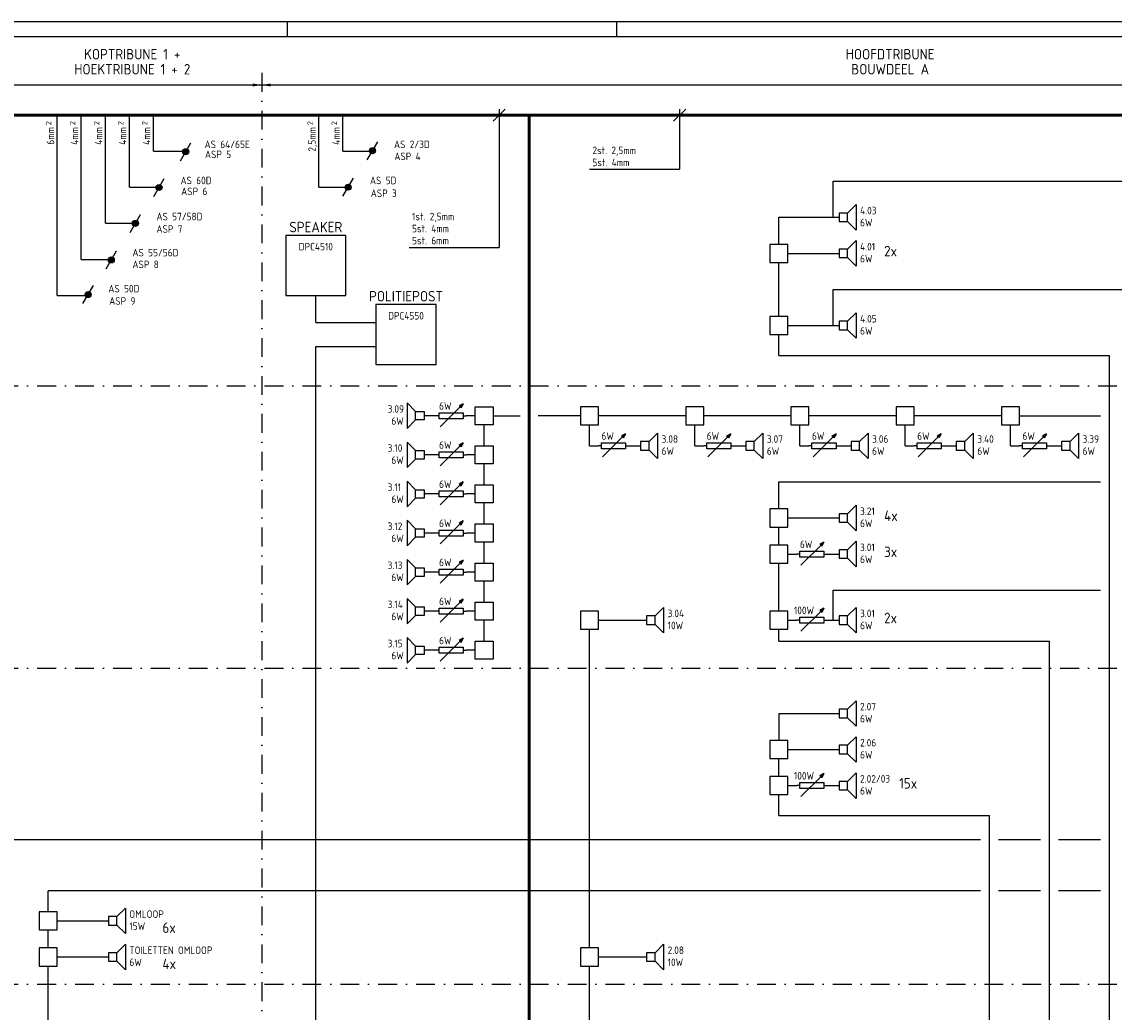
# Model space of a CAD drawing. Extents: x 0 to 1189, y 0 to 841.
# Tile 4 of 12: x 231 to 594, y 512 to 841. Entities that reach past the tile are written whole.
import ezdxf
from ezdxf.enums import TextEntityAlignment as Align

# ---------------------------------------------------------------- set-up
doc = ezdxf.new("R2010")
doc.units = 0
doc.header["$LTSCALE"] = 25
doc.linetypes.add('DASHDOT2', pattern=[0.5, 0.25, -0.125, 0, -0.125])
doc.layers.get('0').update_dxf_attribs({"linetype": 'CONTINUOUS'})
for name, color, linetype in [('E--L$2A-_KADER', 7, 'CONTINUOUS'), ('E--L6112_CEN-LSP', 3, 'CONTINUOUS'), ('E--L6412_OPROEP24V', 3, 'CONTINUOUS'), ('EL$1----', 3, 'CONTINUOUS'), ('KODERING', 2, 'CONTINUOUS'), ('SYMBOLS', 3, 'CONTINUOUS'), ('SYMBOOL', 3, 'CONTINUOUS'), ('SYMBOOL-025', 2, 'CONTINUOUS')]:
    doc.layers.add(name, color=color, linetype=linetype)
doc.styles.add('BURO-018', font='BUROFONT', dxfattribs={"height": 1.8})
doc.styles.add('ISO', font='isocp.shx')
doc.styles.get("Standard").update_dxf_attribs({"font": 'isocp2.shx'})

# ---------------------------------------------------------------- blocks, each defined once
blk = doc.blocks.new('B9090700')
at = {"layer": 'E--L6412_OPROEP24V'}
for points in [[(0, 0.707107), (1.414214, 2.121321), (1.414214, -2.121321), (0, -0.707107)], [(0, 0.707107), (-1.414214, 0.707107), (-1.414214, -0.707107), (0, -0.707107), (0, 0.707107)]]:
    blk.add_lwpolyline(points, dxfattribs=at)
blk = doc.blocks.new('A0')
at = {"layer": 'E--L$2A-_KADER', "color": 2}
for p, q in [((1189, 841), (0, 841)), ((319.5, 841), (319.5, 836)), ((429, 841), (429, 836))]:
    blk.add_line(p, q, dxfattribs=at)
at = {"layer": 'E--L$2A-_KADER', "color": 4}
blk.add_line((1184, 836), (25, 836), dxfattribs=at)
blk = doc.blocks.new('0401030')
at = {"layer": 'SYMBOOL'}
for points in [[(0, -1), (0, 0)], [(0, -9), (0, -10)]]:
    blk.add_lwpolyline(points, dxfattribs=at)
blk.add_lwpolyline([(1, -1), (-1, -1), (-1, -9), (1, -9)], close=True, dxfattribs=at)
at = {"layer": 'SYMBOOL-025'}
for p, q in [((3.12, -1.88), (-3.65, -8.65)), ((3.22, -1.78), (3.69, -1.31))]:
    blk.add_line(p, q, dxfattribs=at)
for points in [[(4, -1), (2.62, -1.75), (3.12, -1.88)], [(3.69, -1.31), (2.97, -1.71), (3.22, -1.78)], [(4, -1), (3.25, -2.38), (3.12, -1.88)], [(3.69, -1.31), (3.29, -2.03), (3.22, -1.78)]]:
    blk.add_lwpolyline(points, dxfattribs=at)
at = {"layer": 'KODERING'}
for tag, p in [('WEERSTANDSWAARDE', (3.5, -8.25)), ('KODE', (3.5, -5.75))]:
    blk.add_attdef(tag, p, '', height=1.8, dxfattribs=at)
blk.add_attdef('AANSLUITKLEM-ONDER', text='', height=1.8, dxfattribs=at).set_placement((-1, -11.75), align=Align.RIGHT)
at = {"layer": 'KODERING', "flags": 1}
for tag, p in [('TYPE', (3.5, -11.75)), ('FABRIKANT', (3.5, -10.25))]:
    blk.add_attdef(tag, p, '', height=1.2, dxfattribs=at)
blk = doc.blocks.new('0302A1')
at = {"color": 0, "linetype": 'CONTINUOUS'}
blk.add_line((-0.87, -1.5), (0.87, 1.5), dxfattribs=at)
at = {"color": 0, "const_width": 0.5}
blk.add_lwpolyline([(-0.25, 0, 1), (0.25, 0, 1)], format="xyb", close=True, dxfattribs=at)
at = {"color": 0, "linetype": 'CONTINUOUS'}
blk.add_circle((0, 0), 0.5, dxfattribs=at)
at = {"color": 0, "linetype": 'CONTINUOUS', "style": 'BURO-018', "flags": 1}
for tag, p in [('E_ID', (0, 0)), ('E_MATCODE', (0, -5))]:
    blk.add_attdef(tag, p, '', height=1.8, dxfattribs=at)

msp = doc.modelspace()

# ---------------------------------------------------------------- linework, layer by layer
at = {"color": 1, "linetype": 'DASHDOT2'}
for p, q in [((311, 824), (311, 20)), ((59.97, 820), (1146, 820)), ((59.97, 720), (1146, 720)), ((59.97, 626), (1146, 626)), ((59.97, 521), (1146, 521))]:
    msp.add_line(p, q, dxfattribs=at)
at = {"linetype": 'CONTINUOUS'}
msp.add_line((68.97, 820), (1139, 820), dxfattribs=at)
for points in [[(311, 820, 0, 1, 0), (308, 820, 1, 1, 0)], [(311, 820, 0, 1, 0), (314, 820, 1, 1, 0)]]:
    msp.add_lwpolyline(points, format="xyseb")
at = {"layer": 'E--L6112_CEN-LSP', "color": 1}
for p, q in [((388, 808), (392, 812)), ((390, 812), (390, 766)), ((448, 808), (452, 812)), ((450, 812), (450, 792)), ((420, 792), (450, 792)), ((360, 766), (390, 766))]:
    msp.add_line(p, q, dxfattribs=at)
at = {"layer": 'E--L6112_CEN-LSP'}
for p, q in [((329, 741), (329, 750)), ((329, 741), (349, 741)), ((329, 89), (329, 733)), ((329, 733), (349, 733)), ((593, 128), (593, 730)), ((388, 710), (397, 710)), ((417, 710), (403, 710)), ((452, 710), (423, 710)), ((487, 710), (458, 710)), ((522, 710), (493, 710)), ((557, 710), (528, 710)), ((563, 710), (590, 710)), ((385, 700), (385, 707)), ((385, 687), (385, 694)), ((385, 674), (385, 681)), ((385, 661), (385, 668)), ((385, 648), (385, 655)), ((385, 635), (385, 642)), ((573, 128), (573, 635)), ((553, 128), (553, 577))]:
    msp.add_line(p, q, dxfattribs=at)
at = {"layer": 'E--L6112_CEN-LSP', "ltscale": 0.5}
for p, q in [((420, 700), (420, 707)), ((455, 700), (455, 707)), ((490, 700), (490, 707)), ((525, 700), (525, 707)), ((560, 700), (560, 707))]:
    msp.add_line(p, q, dxfattribs=at)
at = {"layer": 'E--L6112_CEN-LSP', "const_width": 1}
for points in [[(93, 810), (1092, 810)], [(400, 128), (400, 810)]]:
    msp.add_lwpolyline(points, dxfattribs=at)
at = {"layer": 'E--L6112_CEN-LSP'}
for points in [[(319, 770), (319, 750), (339, 750), (339, 770)], [(349, 747), (349, 727), (369, 727), (369, 747)]]:
    msp.add_lwpolyline(points, close=True, dxfattribs=at)
at = {"layer": 'E--L6412_OPROEP24V'}
for p, q in [((275, 798), (285, 798)), ((338, 798), (348, 798)), ((267, 786), (277, 786)), ((330, 786), (340, 786)), ((501, 788), (710, 788)), ((259, 774), (269, 774)), ((483, 776), (503, 776)), ((483, 767), (483, 776)), ((486, 764), (503, 764)), ((251, 762), (261, 762)), ((483, 743), (483, 761)), ((501, 752), (710, 752)), ((243, 750), (253, 750)), ((486, 740), (503, 740)), ((483, 730), (483, 737)), ((483, 730), (593, 730)), ((483, 688), (590, 688)), ((483, 679), (483, 688)), ((486, 676), (503, 676)), ((483, 667), (483, 673)), ((486, 664), (489, 664)), ((499, 664), (503, 664)), ((483, 645), (483, 661)), ((501, 652), (590, 652)), ((423, 642), (439, 642)), ((486, 642), (489, 642)), ((499, 642), (503, 642)), ((420, 533), (420, 639)), ((483, 635), (483, 639)), ((483, 611), (503, 611)), ((483, 611), (483, 602)), ((483, 590), (483, 596)), ((486, 599), (503, 599)), ((486, 587), (489, 587)), ((499, 587), (503, 587)), ((483, 577), (483, 584)), ((483, 577), (553, 577)), ((550, 569), (212, 569)), ((570, 569), (556, 569)), ((590, 569), (576, 569)), ((240, 545), (240, 552)), ((550, 552), (240, 552)), ((570, 552), (556, 552)), ((590, 552), (576, 552)), ((243, 542), (260, 542)), ((240, 533), (240, 539)), ((240, 210), (240, 527)), ((243, 530), (260, 530)), ((420, 279), (420, 527)), ((423, 530), (439, 530))]:
    msp.add_line(p, q, dxfattribs=at)
at = {"layer": 'E--L6412_OPROEP24V', "ltscale": 0.5}
for p, q in [((362.17, 711.41), (359.34, 714.24)), ((359.34, 714.24), (359.34, 705.76)), ((359.34, 705.76), (362.17, 708.59)), ((362.17, 711.41), (365, 711.41)), ((362.17, 708.59), (362.17, 711.41)), ((365, 708.59), (362.17, 708.59)), ((365, 711.41), (365, 708.59)), ((369, 710), (365, 710)), ((382, 710), (379, 710)), ((362.17, 698.41), (359.34, 701.24)), ((359.34, 701.24), (359.34, 692.76)), ((362.17, 698.41), (365, 698.41)), ((362.17, 695.59), (362.17, 698.41)), ((365, 698.41), (365, 695.59)), ((420, 700), (423, 700)), ((433, 700), (437, 700)), ((455, 700), (458, 700)), ((468, 700), (472, 700)), ((490, 700), (493, 700)), ((503, 700), (507, 700)), ((525, 700), (528, 700)), ((538, 700), (542, 700)), ((560, 700), (563, 700)), ((573, 700), (577, 700)), ((359.34, 692.76), (362.17, 695.59)), ((365, 695.59), (362.17, 695.59)), ((369, 697), (365, 697)), ((382, 697), (379, 697)), ((362.17, 685.41), (359.34, 688.24)), ((359.34, 688.24), (359.34, 679.76)), ((362.17, 685.41), (365, 685.41)), ((362.17, 682.59), (362.17, 685.41)), ((365, 685.41), (365, 682.59)), ((369, 684), (365, 684)), ((382, 684), (379, 684)), ((359.34, 679.76), (362.17, 682.59)), ((365, 682.59), (362.17, 682.59)), ((362.17, 672.41), (359.34, 675.24)), ((359.34, 675.24), (359.34, 666.76)), ((362.17, 672.41), (365, 672.41)), ((362.17, 669.59), (362.17, 672.41)), ((365, 672.41), (365, 669.59)), ((359.34, 666.76), (362.17, 669.59)), ((365, 669.59), (362.17, 669.59)), ((369, 671), (365, 671)), ((382, 671), (379, 671)), ((362.17, 659.41), (359.34, 662.24)), ((359.34, 662.24), (359.34, 653.76)), ((362.17, 659.41), (365, 659.41)), ((362.17, 656.59), (362.17, 659.41)), ((365, 659.41), (365, 656.59)), ((369, 658), (365, 658)), ((382, 658), (379, 658)), ((359.34, 653.76), (362.17, 656.59)), ((365, 656.59), (362.17, 656.59)), ((362.17, 646.41), (359.34, 649.24)), ((359.34, 649.24), (359.34, 640.76)), ((359.34, 640.76), (362.17, 643.59)), ((362.17, 646.41), (365, 646.41)), ((362.17, 643.59), (362.17, 646.41)), ((365, 643.59), (362.17, 643.59)), ((365, 646.41), (365, 643.59)), ((369, 645), (365, 645)), ((382, 645), (379, 645)), ((362.17, 633.41), (359.34, 636.24)), ((359.34, 636.24), (359.34, 627.76)), ((362.17, 633.41), (365, 633.41)), ((362.17, 630.59), (362.17, 633.41)), ((365, 633.41), (365, 630.59)), ((359.34, 627.76), (362.17, 630.59)), ((365, 630.59), (362.17, 630.59)), ((369, 632), (365, 632)), ((382, 632), (379, 632))]:
    msp.add_line(p, q, dxfattribs=at)
at = {"layer": 'E--L6412_OPROEP24V'}
for points in [[(480, 767), (480, 761), (486, 761), (486, 767)], [(480, 743), (480, 737), (486, 737), (486, 743)], [(388, 713), (388, 707), (382, 707), (382, 713)], [(417, 713), (417, 707), (423, 707), (423, 713)], [(452, 713), (452, 707), (458, 707), (458, 713)], [(487, 713), (487, 707), (493, 707), (493, 713)], [(522, 713), (522, 707), (528, 707), (528, 713)], [(557, 713), (557, 707), (563, 707), (563, 713)], [(388, 700), (388, 694), (382, 694), (382, 700)], [(388, 687), (388, 681), (382, 681), (382, 687)], [(480, 679), (480, 673), (486, 673), (486, 679)], [(388, 674), (388, 668), (382, 668), (382, 674)], [(480, 667), (480, 661), (486, 661), (486, 667)], [(388, 661), (388, 655), (382, 655), (382, 661)], [(388, 648), (388, 642), (382, 642), (382, 648)], [(417, 645), (417, 639), (423, 639), (423, 645)], [(480, 645), (480, 639), (486, 639), (486, 645)], [(388, 635), (388, 629), (382, 629), (382, 635)], [(480, 602), (480, 596), (486, 596), (486, 602)], [(480, 590), (480, 584), (486, 584), (486, 590)], [(237, 545), (237, 539), (243, 539), (243, 545)], [(237, 533), (237, 527), (243, 527), (243, 533)], [(417, 533), (417, 527), (423, 527), (423, 533)]]:
    msp.add_lwpolyline(points, close=True, dxfattribs=at)
at = {"layer": 'E--L6412_OPROEP24V', "ltscale": 0.5}
for points in [[(439.83, 701.41), (437, 701.41), (437, 698.59), (439.83, 698.59), (439.83, 701.41)], [(439.83, 701.41), (442.66, 704.24), (442.66, 695.76), (439.83, 698.59)], [(474.83, 701.41), (472, 701.41), (472, 698.59), (474.83, 698.59), (474.83, 701.41)], [(474.83, 701.41), (477.66, 704.24), (477.66, 695.76), (474.83, 698.59)], [(509.83, 701.41), (507, 701.41), (507, 698.59), (509.83, 698.59), (509.83, 701.41)], [(509.83, 701.41), (512.66, 704.24), (512.66, 695.76), (509.83, 698.59)], [(544.83, 701.41), (542, 701.41), (542, 698.59), (544.83, 698.59), (544.83, 701.41)], [(544.83, 701.41), (547.66, 704.24), (547.66, 695.76), (544.83, 698.59)], [(579.83, 701.41), (577, 701.41), (577, 698.59), (579.83, 698.59), (579.83, 701.41)], [(579.83, 701.41), (582.66, 704.24), (582.66, 695.76), (579.83, 698.59)]]:
    msp.add_lwpolyline(points, dxfattribs=at)
at = {"layer": 'SYMBOLS'}
for p, q in [((243, 750), (243, 810)), ((251, 762), (251, 810)), ((259, 774), (259, 810)), ((267, 786), (267, 810)), ((275, 798), (275, 810)), ((330, 786), (330, 810)), ((338, 798), (338, 810)), ((501, 776), (501, 788)), ((501, 740), (501, 752)), ((501, 642), (501, 652)), ((483, 635), (573, 635))]:
    msp.add_line(p, q, dxfattribs=at)
at = {"layer": 'SYMBOOL', "ltscale": 0.5}
for p, q in [((370, 710), (369, 710)), ((370, 709), (370, 711)), ((370, 711), (378, 711)), ((378, 709), (370, 709)), ((378, 711), (378, 709)), ((378, 710), (379, 710)), ((370, 696), (370, 698)), ((370, 698), (378, 698)), ((378, 698), (378, 696)), ((424, 700), (423, 700)), ((424, 699), (424, 701)), ((424, 701), (432, 701)), ((432, 699), (424, 699)), ((432, 701), (432, 699)), ((432, 700), (433, 700)), ((459, 700), (458, 700)), ((459, 699), (459, 701)), ((459, 701), (467, 701)), ((467, 699), (459, 699)), ((467, 701), (467, 699)), ((467, 700), (468, 700)), ((494, 700), (493, 700)), ((494, 699), (494, 701)), ((494, 701), (502, 701)), ((502, 699), (494, 699)), ((502, 701), (502, 699)), ((502, 700), (503, 700)), ((529, 700), (528, 700)), ((529, 699), (529, 701)), ((529, 701), (537, 701)), ((537, 699), (529, 699)), ((537, 701), (537, 699)), ((537, 700), (538, 700)), ((564, 700), (563, 700)), ((564, 699), (564, 701)), ((564, 701), (572, 701)), ((572, 699), (564, 699)), ((572, 701), (572, 699)), ((572, 700), (573, 700)), ((370, 697), (369, 697)), ((378, 696), (370, 696)), ((378, 697), (379, 697)), ((370, 684), (369, 684)), ((370, 683), (370, 685)), ((370, 685), (378, 685)), ((378, 683), (370, 683)), ((378, 685), (378, 683)), ((378, 684), (379, 684)), ((370, 671), (369, 671)), ((370, 670), (370, 672)), ((370, 672), (378, 672)), ((378, 670), (370, 670)), ((378, 672), (378, 670)), ((378, 671), (379, 671)), ((370, 658), (369, 658)), ((370, 657), (370, 659)), ((370, 659), (378, 659)), ((378, 659), (378, 657)), ((378, 658), (379, 658)), ((378, 657), (370, 657)), ((370, 645), (369, 645)), ((370, 644), (370, 646)), ((370, 646), (378, 646)), ((378, 644), (370, 644)), ((378, 646), (378, 644)), ((378, 645), (379, 645)), ((370, 631), (370, 633)), ((370, 633), (378, 633)), ((378, 633), (378, 631)), ((370, 632), (369, 632)), ((378, 631), (370, 631)), ((378, 632), (379, 632))]:
    msp.add_line(p, q, dxfattribs=at)
at = {"layer": 'SYMBOOL-025', "ltscale": 0.5}
for p, q in [((377.12, 713.12), (370.35, 706.35)), ((378, 714), (376.62, 713.25)), ((376.62, 713.25), (377.12, 713.12)), ((377.69, 713.69), (376.97, 713.29)), ((376.97, 713.29), (377.22, 713.22)), ((377.25, 712.62), (377.12, 713.12)), ((377.22, 713.22), (377.69, 713.69)), ((377.29, 712.97), (377.22, 713.22)), ((378, 714), (377.25, 712.62)), ((377.69, 713.69), (377.29, 712.97)), ((431.12, 703.12), (424.35, 696.35)), ((432, 704), (430.62, 703.25)), ((430.62, 703.25), (431.12, 703.12)), ((431.69, 703.69), (430.97, 703.29)), ((430.97, 703.29), (431.22, 703.22)), ((431.25, 702.62), (431.12, 703.12)), ((431.22, 703.22), (431.69, 703.69)), ((431.29, 702.97), (431.22, 703.22)), ((432, 704), (431.25, 702.62)), ((431.69, 703.69), (431.29, 702.97)), ((466.12, 703.12), (459.35, 696.35)), ((467, 704), (465.62, 703.25)), ((465.62, 703.25), (466.12, 703.12)), ((466.69, 703.69), (465.97, 703.29)), ((465.97, 703.29), (466.22, 703.22)), ((466.25, 702.62), (466.12, 703.12)), ((466.22, 703.22), (466.69, 703.69)), ((466.29, 702.97), (466.22, 703.22)), ((467, 704), (466.25, 702.62)), ((466.69, 703.69), (466.29, 702.97)), ((501.12, 703.12), (494.35, 696.35)), ((502, 704), (500.62, 703.25)), ((500.62, 703.25), (501.12, 703.12)), ((501.69, 703.69), (500.97, 703.29)), ((500.97, 703.29), (501.22, 703.22)), ((501.25, 702.62), (501.12, 703.12)), ((501.22, 703.22), (501.69, 703.69)), ((501.29, 702.97), (501.22, 703.22)), ((502, 704), (501.25, 702.62)), ((501.69, 703.69), (501.29, 702.97)), ((536.12, 703.12), (529.35, 696.35)), ((537, 704), (535.62, 703.25)), ((535.62, 703.25), (536.12, 703.12)), ((536.69, 703.69), (535.97, 703.29)), ((535.97, 703.29), (536.22, 703.22)), ((536.25, 702.62), (536.12, 703.12)), ((536.22, 703.22), (536.69, 703.69)), ((536.29, 702.97), (536.22, 703.22)), ((537, 704), (536.25, 702.62)), ((536.69, 703.69), (536.29, 702.97)), ((571.12, 703.12), (564.35, 696.35)), ((572, 704), (570.62, 703.25)), ((570.62, 703.25), (571.12, 703.12)), ((571.69, 703.69), (570.97, 703.29)), ((570.97, 703.29), (571.22, 703.22)), ((571.25, 702.62), (571.12, 703.12)), ((571.22, 703.22), (571.69, 703.69)), ((571.29, 702.97), (571.22, 703.22)), ((572, 704), (571.25, 702.62)), ((571.69, 703.69), (571.29, 702.97)), ((377.12, 700.12), (370.35, 693.35)), ((378, 701), (376.62, 700.25)), ((376.62, 700.25), (377.12, 700.12)), ((377.69, 700.69), (376.97, 700.29)), ((376.97, 700.29), (377.22, 700.22)), ((377.25, 699.62), (377.12, 700.12)), ((377.22, 700.22), (377.69, 700.69)), ((377.29, 699.97), (377.22, 700.22)), ((378, 701), (377.25, 699.62)), ((377.69, 700.69), (377.29, 699.97)), ((377.12, 687.12), (370.35, 680.35)), ((378, 688), (376.62, 687.25)), ((376.62, 687.25), (377.12, 687.12)), ((377.69, 687.69), (376.97, 687.29)), ((376.97, 687.29), (377.22, 687.22)), ((377.25, 686.62), (377.12, 687.12)), ((377.22, 687.22), (377.69, 687.69)), ((377.29, 686.97), (377.22, 687.22)), ((378, 688), (377.25, 686.62)), ((377.69, 687.69), (377.29, 686.97)), ((377.12, 674.12), (370.35, 667.35)), ((378, 675), (376.62, 674.25)), ((376.62, 674.25), (377.12, 674.12)), ((377.69, 674.69), (376.97, 674.29)), ((376.97, 674.29), (377.22, 674.22)), ((377.25, 673.62), (377.12, 674.12)), ((377.22, 674.22), (377.69, 674.69)), ((377.29, 673.97), (377.22, 674.22)), ((378, 675), (377.25, 673.62)), ((377.69, 674.69), (377.29, 673.97)), ((378, 662), (376.62, 661.25)), ((376.62, 661.25), (377.12, 661.12)), ((377.69, 661.69), (376.97, 661.29)), ((376.97, 661.29), (377.22, 661.22)), ((377.22, 661.22), (377.69, 661.69)), ((377.29, 660.97), (377.22, 661.22)), ((378, 662), (377.25, 660.62)), ((377.69, 661.69), (377.29, 660.97)), ((377.12, 661.12), (370.35, 654.35)), ((377.25, 660.62), (377.12, 661.12)), ((377.12, 648.12), (370.35, 641.35)), ((378, 649), (376.62, 648.25)), ((376.62, 648.25), (377.12, 648.12)), ((377.69, 648.69), (376.97, 648.29)), ((376.97, 648.29), (377.22, 648.22)), ((377.25, 647.62), (377.12, 648.12)), ((377.22, 648.22), (377.69, 648.69)), ((377.29, 647.97), (377.22, 648.22)), ((378, 649), (377.25, 647.62)), ((377.69, 648.69), (377.29, 647.97)), ((378, 636), (376.62, 635.25)), ((378, 636), (377.25, 634.62)), ((377.12, 635.12), (370.35, 628.35)), ((376.62, 635.25), (377.12, 635.12)), ((377.69, 635.69), (376.97, 635.29)), ((376.97, 635.29), (377.22, 635.22)), ((377.25, 634.62), (377.12, 635.12)), ((377.22, 635.22), (377.69, 635.69)), ((377.29, 634.97), (377.22, 635.22)), ((377.69, 635.69), (377.29, 634.97))]:
    msp.add_line(p, q, dxfattribs=at)

# ---------------------------------------------------------------- block references
at = {"layer": 'E--L6412_OPROEP24V'}
msp.add_blockref('A0', (0, 0), dxfattribs=at)
at = {"layer": 'E--L6412_OPROEP24V', "xscale": 2, "yscale": 2, "zscale": 2}
for p in [(505.83, 776), (505.83, 764), (505.83, 740), (505.83, 676), (505.83, 664), (441.83, 642), (505.83, 642), (505.83, 611), (505.83, 599), (505.83, 587), (262.83, 542), (262.83, 530), (441.83, 530)]:
    msp.add_blockref('B9090700', p, dxfattribs=at)
at = {"layer": 'EL$1----', "xscale": 2, "yscale": 2, "zscale": 2}
for p in [(285.73, 797.81), (347.84, 798.15), (276.87, 785.91), (339.74, 786), (268.98, 773.97), (260.99, 761.81), (253.27, 750.29)]:
    msp.add_blockref('0302A1', p, dxfattribs=at)
at = {"layer": 'SYMBOLS', "xscale": -1, "rotation": 270}
for p in [(499, 664), (499, 642), (499, 587)]:
    msp.add_blockref('0401030', p, dxfattribs=at)

# ---------------------------------------------------------------- texts
at = {"color": 4, "style": 'ISO'}
for s, p in [('KOPTRIBUNE 1 +', (267.97, 830.25)), ('HOOFDTRIBUNE', (520, 830.25)), ('HOEKTRIBUNE 1 + 2', (267.97, 825.25)), ('BOUWDEEL A', (520, 825.25))]:
    msp.add_text(s, height=3.5, dxfattribs=at).set_placement(p, align=Align.MIDDLE)
at = {"layer": 'E--L6112_CEN-LSP', "color": 2, "style": 'ISO'}
for s, height, p in [('2', 1.8, (241, 808)), ('2', 1.8, (249, 808)), ('2', 1.8, (257, 808)), ('2', 1.8, (265, 808)), ('2', 1.8, (273, 808)), ('2', 1.8, (328, 808)), ('2', 1.8, (336, 808)), ('6mm', 2.5, (242, 806)), ('4mm', 2.5, (250, 806)), ('4mm', 2.5, (258, 806)), ('4mm', 2.5, (266, 806)), ('4mm', 2.5, (274, 806)), ('2,5mm', 2.5, (329, 806)), ('4mm', 2.5, (337, 806))]:
    msp.add_text(s, height=height, rotation=90, dxfattribs=at).set_placement(p, align=Align.RIGHT)
for s, height, p in [('AS 64/65E', 2.5, (292, 799)), ('AS 2/3D', 2.5, (355, 799)), ('2st. 2,5mm', 2.5, (421, 797)), ('ASP 5', 2.5, (292.13, 795.67)), ('ASP 4', 2.5, (355.11, 795.03)), ('5st. 4mm', 2.5, (421, 793)), ('AS 60D', 2.5, (284, 787)), ('AS 5D', 2.5, (347, 787)), ('ASP 6', 2.5, (284.22, 783.38)), ('ASP 3', 2.5, (347.26, 782.75)), ('AS 57/58D', 2.5, (276, 775)), ('1st. 2,5mm', 2.5, (361, 775)), ('4.03', 2.5, (510, 777)), ('6W', 2.5, (510, 773)), ('ASP 7', 2.5, (275.99, 770.84)), ('5st. 4mm', 2.5, (361, 771)), ('5st. 6mm', 2.5, (361, 767)), ('4.01', 2.5, (510, 765)), ('2x', 3.5, (518, 763)), ('AS 55/56D', 2.5, (268, 763)), ('6W', 2.5, (510, 761)), ('ASP 8', 2.5, (268.01, 759.07)), ('AS 50D', 2.5, (260, 751)), ('ASP 9', 2.5, (260.28, 746.91)), ('4.05', 2.5, (510, 741)), ('6W', 2.5, (510, 737)), ('3.21', 2.5, (510, 677)), ('4x', 3.5, (518, 675)), ('6W', 2.5, (510, 673)), ('6W', 2.5, (490, 666)), ('3.01', 2.5, (510, 665)), ('3x', 3.5, (518, 663)), ('6W', 2.5, (510, 661)), ('3.04', 2.5, (446, 643)), ('100W', 2.5, (488, 644)), ('3.01', 2.5, (510, 643)), ('2x', 3.5, (518, 641)), ('10W', 2.5, (446, 639)), ('6W', 2.5, (510, 639)), ('2.07', 2.5, (510, 612)), ('6W', 2.5, (510, 608)), ('2.06', 2.5, (510, 600)), ('6W', 2.5, (510, 596)), ('100W', 2.5, (488, 589)), ('2.02/03', 2.5, (510, 588)), ('15x', 3.5, (523, 586)), ('6W', 2.5, (510, 584)), ('OMLOOP', 2.5, (267, 543)), ('15W', 2.5, (267, 539)), ('6x', 3.5, (278, 538)), ('TOILETTEN OMLOOP', 2.5, (267, 531)), ('2.08', 2.5, (446, 531)), ('6W', 2.5, (267, 527)), ('4x', 3.5, (278, 526)), ('10W', 2.5, (446, 527))]:
    msp.add_text(s, height=height, dxfattribs=at).set_placement(p)
for s, height, p in [('SPEAKER', 3.5, (329, 771)), ('DPC4510', 2.5, (329, 765)), ('POLITIEPOST', 3.5, (359, 748)), ('DPC4550', 2.5, (359, 742))]:
    msp.add_text(s, height=height, dxfattribs=at).set_placement(p, align=Align.CENTER)
at = {"layer": 'E--L6112_CEN-LSP', "color": 2, "ltscale": 0.5, "style": 'ISO'}
for s, p in [('3.09', (352.88, 711)), ('6W', (370, 712)), ('6W', (354.12, 707)), ('6W', (370, 699)), ('6W', (424, 702)), ('3.08', (444, 701)), ('6W', (459, 702)), ('3.07', (479, 701)), ('6W', (494, 702)), ('3.06', (514, 701)), ('6W', (529, 702)), ('3.40', (549, 701)), ('6W', (564, 702)), ('3.39', (584, 701)), ('3.10', (352.88, 698)), ('6W', (444, 697)), ('6W', (479, 697)), ('6W', (514, 697)), ('6W', (549, 697)), ('6W', (584, 697)), ('6W', (354.12, 694)), ('3.11', (352.88, 685)), ('6W', (370, 686)), ('6W', (354.12, 681)), ('3.12', (352.88, 672)), ('6W', (370, 673)), ('6W', (354.12, 668)), ('3.13', (352.88, 659)), ('6W', (370, 660)), ('6W', (354.12, 655)), ('3.14', (352.88, 646)), ('6W', (370, 647)), ('6W', (354.12, 642)), ('6W', (370, 634)), ('3.15', (352.88, 633)), ('6W', (354.12, 629))]:
    msp.add_text(s, height=2.5, dxfattribs=at).set_placement(p)

doc.saveas('drawing.dxf')
